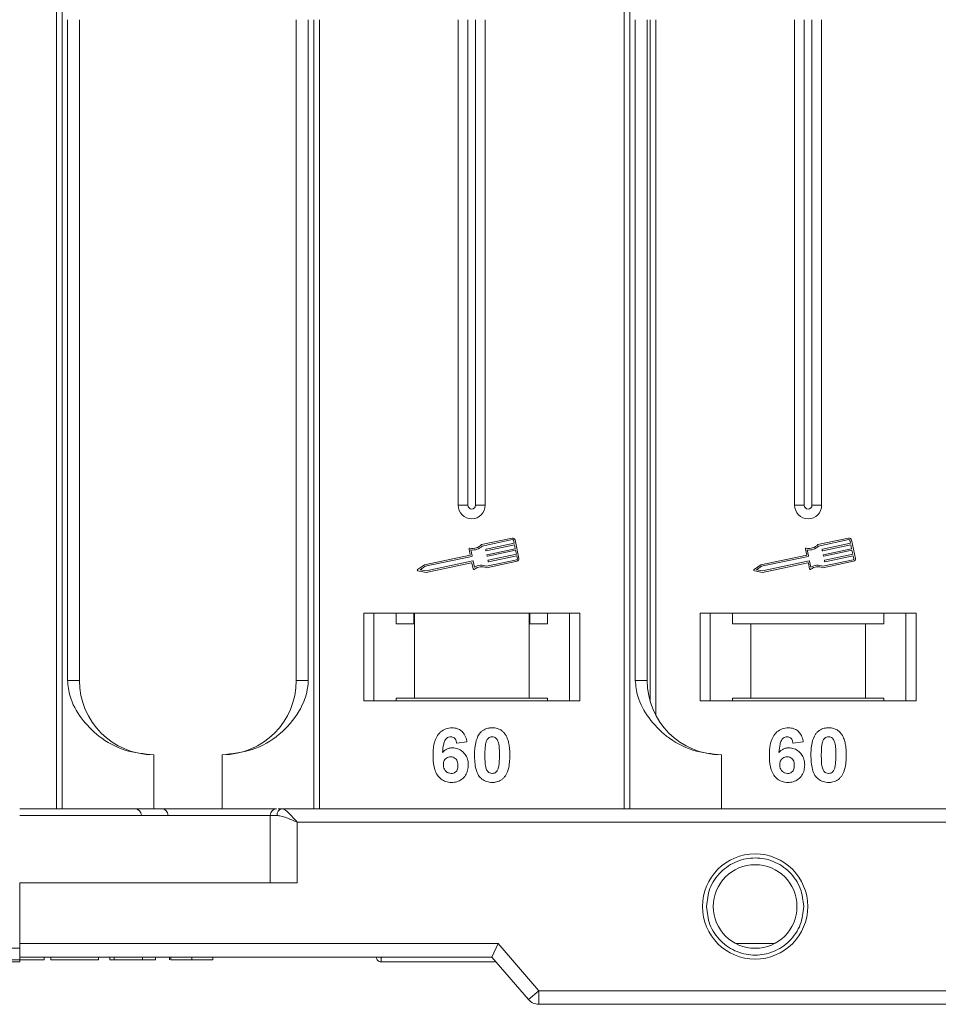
# Model space of a CAD drawing. Header units: millimetres. Extents: x 506 to 1981, y 649 to 1682.
# Tile 22 of 86: x 1280 to 1348, y 882 to 955. Entities that reach past the tile are written whole.
import ezdxf

# ---------------------------------------------------------------- set-up
doc = ezdxf.new("R2010")
doc.units = ezdxf.units.MM

msp = doc.modelspace()

# ---------------------------------------------------------------- linework, layer by layer
at = {"color": 7, "linetype": 'Continuous', "lineweight": 15}
for p, q in [((1282.38, 1013.119), (1282.38, 954.619)), ((1282.799, 954.619), (1282.799, 1013.119)), ((1324.45, 1013.119), (1324.45, 954.619)), ((1324.869, 954.619), (1324.869, 1013.119)), ((1282.38, 954.619), (1282.38, 896.119)), ((1282.799, 896.119), (1282.799, 954.619)), ((1283.206, 954.619), (1283.206, 905.619)), ((1284.091, 905.619), (1284.091, 954.619)), ((1300.162, 954.619), (1300.162, 905.619)), ((1301.047, 905.619), (1301.047, 954.619)), ((1301.455, 954.619), (1301.455, 896.119)), ((1301.874, 896.119), (1301.874, 954.619)), ((1312.162, 954.619), (1312.162, 918.619)), ((1312.877, 954.619), (1312.877, 918.619)), ((1313.447, 918.619), (1313.447, 954.619)), ((1314.162, 918.619), (1314.162, 954.619)), ((1324.45, 954.619), (1324.45, 896.119)), ((1324.869, 896.119), (1324.869, 954.619)), ((1325.277, 954.619), (1325.277, 905.619)), ((1326.162, 905.619), (1326.162, 954.619)), ((1326.384, 954.619), (1326.384, 904.071)), ((1326.803, 903.041), (1326.803, 954.619)), ((1337.091, 954.619), (1337.091, 918.619)), ((1337.806, 954.619), (1337.806, 918.619)), ((1338.376, 918.619), (1338.376, 954.619)), ((1339.091, 918.619), (1339.091, 954.619)), ((1312.877, 918.619), (1312.162, 918.619)), ((1314.162, 918.619), (1313.447, 918.619)), ((1337.806, 918.619), (1337.091, 918.619)), ((1339.091, 918.619), (1338.376, 918.619)), ((1316.158, 916.186), (1313.88, 915.704)), ((1341.088, 916.186), (1338.809, 915.704)), ((1316.183, 916.071), (1313.94, 915.597)), ((1314.218, 915.356), (1316.301, 915.796)), ((1316.325, 915.681), (1314.242, 915.241)), ((1316.301, 915.796), (1316.252, 916.025)), ((1316.386, 915.393), (1316.325, 915.681)), ((1316.658, 914.671), (1316.367, 916.05)), ((1341.112, 916.071), (1338.869, 915.597)), ((1339.148, 915.356), (1341.23, 915.796)), ((1341.255, 915.681), (1339.172, 915.241)), ((1341.23, 915.796), (1341.182, 916.025)), ((1341.315, 915.393), (1341.255, 915.681)), ((1341.588, 914.671), (1341.297, 916.05)), ((1313.051, 914.929), (1309.653, 914.211)), ((1313.162, 914.832), (1309.701, 914.101)), ((1312.958, 915.373), (1313.051, 914.929)), ((1313.091, 915.311), (1313.185, 914.867)), ((1314.208, 915.263), (1314.196, 915.321)), ((1314.293, 914.861), (1314.281, 914.919)), ((1314.303, 914.953), (1316.386, 915.393)), ((1316.41, 915.278), (1314.327, 914.838)), ((1314.388, 914.551), (1316.471, 914.991)), ((1316.495, 914.876), (1314.412, 914.436)), ((1316.471, 914.991), (1316.41, 915.278)), ((1316.544, 914.646), (1316.495, 914.876)), ((1337.981, 914.929), (1334.582, 914.211)), ((1338.091, 914.832), (1334.63, 914.101)), ((1337.887, 915.373), (1337.981, 914.929)), ((1338.02, 915.311), (1338.114, 914.867)), ((1339.137, 915.263), (1339.125, 915.321)), ((1339.222, 914.861), (1339.21, 914.919)), ((1339.233, 914.953), (1341.315, 915.393)), ((1341.34, 915.278), (1339.257, 914.838)), ((1339.318, 914.551), (1341.4, 914.991)), ((1341.424, 914.876), (1339.342, 914.436)), ((1341.4, 914.991), (1341.34, 915.278)), ((1341.473, 914.646), (1341.424, 914.876)), ((1309.653, 914.211), (1309.151, 913.86)), ((1309.701, 914.101), (1309.331, 913.843)), ((1309.773, 913.756), (1313.235, 914.488)), ((1309.774, 913.636), (1313.144, 914.348)), ((1313.179, 914.326), (1313.267, 913.91)), ((1313.27, 914.465), (1313.363, 914.021)), ((1314.244, 913.981), (1316.523, 914.462)), ((1314.256, 914.103), (1316.498, 914.577)), ((1314.378, 914.459), (1314.366, 914.516)), ((1334.582, 914.211), (1334.08, 913.86)), ((1334.63, 914.101), (1334.261, 913.843)), ((1334.703, 913.756), (1338.164, 914.488)), ((1334.704, 913.636), (1338.074, 914.348)), ((1338.108, 914.326), (1338.196, 913.91)), ((1338.199, 914.465), (1338.293, 914.021)), ((1339.173, 913.981), (1341.452, 914.462)), ((1339.185, 914.103), (1341.428, 914.577)), ((1339.307, 914.459), (1339.295, 914.516)), ((1309.173, 913.754), (1309.774, 913.636)), ((1309.331, 913.843), (1309.773, 913.756)), ((1334.103, 913.754), (1334.704, 913.636)), ((1334.261, 913.843), (1334.703, 913.756)), ((1321.162, 910.619), (1305.162, 910.619)), ((1305.162, 910.619), (1305.162, 904.119)), ((1305.912, 904.119), (1305.912, 910.619)), ((1307.548, 910.619), (1307.548, 909.819)), ((1308.866, 909.819), (1308.866, 910.619)), ((1308.912, 910.619), (1308.912, 904.319)), ((1317.412, 904.319), (1317.412, 910.619)), ((1317.458, 910.619), (1317.458, 909.819)), ((1318.776, 909.819), (1318.776, 910.619)), ((1320.412, 910.619), (1320.412, 904.119)), ((1321.162, 904.119), (1321.162, 910.619)), ((1346.091, 910.619), (1330.091, 910.619)), ((1330.091, 910.619), (1330.091, 904.119)), ((1330.841, 904.119), (1330.841, 910.619)), ((1332.478, 910.619), (1332.478, 909.819)), ((1343.705, 909.819), (1343.705, 910.619)), ((1345.341, 910.619), (1345.341, 904.119)), ((1346.091, 904.119), (1346.091, 910.619)), ((1307.548, 909.819), (1308.866, 909.819)), ((1317.458, 909.819), (1318.776, 909.819)), ((1332.478, 909.819), (1333.841, 909.819)), ((1333.841, 909.819), (1333.841, 904.319)), ((1333.841, 909.819), (1342.341, 909.819)), ((1342.341, 904.319), (1342.341, 909.819)), ((1342.341, 909.819), (1343.705, 909.819)), ((1283.206, 905.619), (1284.091, 905.619)), ((1300.162, 905.619), (1301.047, 905.619)), ((1325.277, 905.619), (1326.162, 905.619)), ((1305.162, 904.119), (1321.162, 904.119)), ((1308.912, 904.319), (1307.548, 904.319)), ((1307.548, 904.119), (1307.548, 904.319)), ((1308.912, 904.319), (1317.412, 904.319)), ((1318.776, 904.319), (1317.412, 904.319)), ((1318.776, 904.319), (1318.776, 904.119)), ((1330.091, 904.119), (1346.091, 904.119)), ((1333.841, 904.319), (1332.478, 904.319)), ((1332.478, 904.119), (1332.478, 904.319)), ((1333.841, 904.319), (1342.341, 904.319)), ((1343.705, 904.319), (1342.341, 904.319)), ((1343.705, 904.319), (1343.705, 904.119)), ((1312.803, 901.075), (1312.034, 900.991)), ((1337.732, 901.075), (1336.963, 900.991)), ((1289.591, 900.119), (1289.591, 896.119)), ((1294.662, 896.119), (1294.662, 900.119)), ((1331.662, 900.119), (1331.662, 896.119)), ((1294.662, 896.119), (1298.652, 896.119)), ((1370.662, 896.119), (1299.107, 896.119)), ((1279.662, 895.619), (1298.225, 895.619)), ((1298.225, 895.619), (1298.225, 890.619)), ((1298.734, 895.619), (1298.225, 895.619)), ((1300.225, 890.619), (1300.225, 895.119)), ((1300.225, 895.119), (1370.662, 895.119)), ((1279.662, 886.119), (1279.662, 890.619)), ((1279.662, 890.619), (1300.225, 890.619)), ((1264.234, 885.769), (1279.662, 885.769)), ((1315.122, 886.119), (1279.662, 886.119)), ((1279.662, 885.769), (1279.662, 886.119)), ((1314.662, 885.119), (1315.122, 886.119)), ((1318.122, 882.619), (1315.122, 886.119)), ((1335.593, 886.119), (1332.731, 886.119)), ((1279.662, 885.119), (1314.662, 885.119)), ((1279.662, 885.119), (1306.091, 885.119)), ((1281.463, 885.119), (1281.463, 884.919)), ((1281.976, 884.919), (1281.976, 885.119)), ((1281.976, 884.919), (1285.502, 884.919)), ((1285.502, 885.119), (1285.502, 884.919)), ((1286.335, 885.119), (1286.335, 884.919)), ((1286.335, 884.919), (1286.656, 884.919)), ((1286.656, 885.119), (1286.656, 884.919)), ((1286.656, 884.919), (1288.771, 884.919)), ((1288.771, 884.919), (1288.771, 885.119)), ((1288.771, 884.919), (1289.732, 884.919)), ((1289.732, 885.119), (1289.732, 884.919)), ((1290.758, 885.119), (1290.758, 884.919)), ((1290.867, 885.119), (1290.867, 884.919)), ((1292.419, 885.119), (1292.419, 884.919)), ((1293.963, 885.119), (1293.963, 884.919)), ((1306.441, 884.769), (1306.441, 884.769)), ((1314.662, 885.119), (1317.363, 881.968)), ((1317.363, 881.968), (1318.122, 882.619)), ((1370.662, 882.619), (1318.122, 882.619)), ((1318.122, 882.619), (1318.122, 881.619)), ((1318.122, 881.619), (1370.662, 881.619))]:
    msp.add_line(p, q, dxfattribs=at)
for radius in [3.9, 3.1]:
    msp.add_circle((1334.162, 888.869), radius, dxfattribs=at)
for centre, radius, start, end in [((1313.162, 918.619), 1, 180, 0), ((1313.162, 918.619), 0.285, 180, 0), ((1338.091, 918.619), 1, 180, 0), ((1338.091, 918.619), 0.285, 180, 0), ((1316.195, 916.013), 0.176, 11.9297, 101.9297), ((1341.124, 916.013), 0.176, 11.9297, 101.9297), ((1313.015, 915.386), 0.0587, 76.41469, 191.9297), ((1313.234, 916.291), 0.873, 256.41469, 317.74736), ((1313.234, 916.291), 0.99, 261.69305, 315.48899), ((1316.195, 916.013), 0.0587, 11.9297, 101.9297), ((1337.945, 915.386), 0.0587, 76.41469, 191.9297), ((1338.163, 916.291), 0.873, 256.41469, 317.74736), ((1338.163, 916.291), 0.99, 261.69305, 315.48899), ((1341.124, 916.013), 0.0587, 11.9297, 101.9297), ((1313.156, 914.861), 0.0294, 281.9297, 11.9297), ((1314.224, 915.327), 0.0294, 101.9297, 191.9297), ((1314.236, 915.269), 0.0294, 191.9297, 281.9297), ((1314.309, 914.925), 0.0294, 101.9297, 191.9297), ((1314.321, 914.867), 0.0294, 191.9297, 281.9297), ((1338.085, 914.861), 0.0294, 281.9297, 11.9297), ((1339.154, 915.327), 0.0294, 101.9297, 191.9297), ((1339.166, 915.269), 0.0294, 191.9297, 281.9297), ((1339.239, 914.925), 0.0294, 101.9297, 191.9297), ((1339.251, 914.867), 0.0294, 191.9297, 281.9297), ((1313.15, 914.32), 0.0294, 11.9297, 101.9297), ((1313.241, 914.459), 0.0294, 11.9297, 101.9297), ((1313.891, 913.183), 0.873, 66.11204, 127.44471), ((1313.891, 913.183), 0.99, 68.37041, 122.16635), ((1314.394, 914.522), 0.0294, 101.9297, 191.9297), ((1314.406, 914.465), 0.0294, 191.9297, 281.9297), ((1316.486, 914.634), 0.0587, 281.9297, 11.9297), ((1316.486, 914.634), 0.176, 281.9297, 11.9297), ((1338.08, 914.32), 0.0294, 11.9297, 101.9297), ((1338.17, 914.459), 0.0294, 11.9297, 101.9297), ((1338.82, 913.183), 0.873, 66.11204, 127.44471), ((1338.82, 913.183), 0.99, 68.37041, 122.16635), ((1339.324, 914.522), 0.0294, 101.9297, 191.9297), ((1339.336, 914.465), 0.0294, 191.9297, 281.9297), ((1341.416, 914.634), 0.0587, 281.9297, 11.9297), ((1341.416, 914.634), 0.176, 281.9297, 11.9297), ((1309.184, 913.812), 0.0587, 124.95116, 258.90824), ((1313.324, 913.922), 0.0587, 191.9297, 307.44471), ((1334.114, 913.812), 0.0587, 124.95116, 258.90824), ((1338.254, 913.922), 0.0587, 191.9297, 307.44471), ((1289.591, 905.619), 5.5, 180, 270), ((1294.662, 905.619), 5.5, 270, 0), ((1331.662, 905.619), 5.5, 180, 270), ((1288.18, 895.619), 0.5, 0, 90), ((1290.163, 895.619), 0.5, 0, 90), ((1298.725, 895.619), 0.5, 90, 180), ((1299.181, 895.674), 0.451, 99.5202, 187.08135), ((1306.441, 885.119), 0.35, 180.00041, 270.00191), ((1318.122, 882.619), 1, 220.60129, 270)]:
    msp.add_arc(centre, radius, start, end, dxfattribs=at)
for points, knots in [([(1283.206, 905.619), (1283.25, 905.228), (1283.361, 904.23), (1284.184, 902.775), (1285.554, 901.363), (1287.42, 900.326), (1288.87, 900.188), (1289.591, 900.119)], [0, 0, 0, 0, 0.125713, 0.321276, 0.524466, 0.763484, 1, 1, 1, 1]), ([(1294.662, 900.119), (1295.422, 900.195), (1296.942, 900.348), (1298.964, 901.538), (1300.296, 903.088), (1300.956, 904.533), (1301.023, 905.325), (1301.047, 905.619)], [0, 0, 0, 0, 0.249096, 0.498243, 0.745205, 0.90541, 1, 1, 1, 1]), ([(1325.277, 905.619), (1325.32, 905.228), (1325.431, 904.23), (1326.255, 902.775), (1327.625, 901.363), (1329.49, 900.326), (1330.941, 900.188), (1331.662, 900.119)], [0, 0, 0, 0, 0.125713, 0.321276, 0.524466, 0.763484, 1, 1, 1, 1]), ([(1310.29, 900.065), (1310.293, 900.198), (1310.302, 900.6), (1310.392, 901.156), (1310.671, 901.664), (1311.017, 901.967), (1311.387, 902.105), (1311.621, 902.115), (1311.705, 902.119)], [0, 0, 0, 0, 0.142337, 0.429127, 0.589943, 0.751205, 0.909895, 1, 1, 1, 1]), ([(1311.705, 902.119), (1311.841, 902.108), (1312.087, 902.089), (1312.4, 901.905), (1312.641, 901.628), (1312.757, 901.331), (1312.793, 901.132), (1312.803, 901.075)], [0, 0, 0, 0, 0.242691, 0.439002, 0.635006, 0.895059, 1, 1, 1, 1]), ([(1313.367, 900.1), (1313.369, 900.233), (1313.374, 900.536), (1313.447, 901.064), (1313.588, 901.484), (1313.746, 901.69), (1313.763, 901.713)], [0, 0, 0, 0, 0.237381, 0.538918, 0.949082, 1, 1, 1, 1]), ([(1313.763, 901.713), (1313.807, 901.763), (1313.897, 901.865), (1314.066, 901.98), (1314.255, 902.063), (1314.424, 902.101), (1314.566, 902.116), (1314.638, 902.118), (1314.675, 902.119)], [0, 0, 0, 0, 0.193776, 0.3936, 0.587864, 0.788908, 0.894169, 1, 1, 1, 1]), ([(1314.675, 902.119), (1314.742, 902.117), (1314.876, 902.112), (1315.074, 902.068), (1315.265, 901.991), (1315.41, 901.892), (1315.517, 901.794), (1315.565, 901.737), (1315.59, 901.708)], [0, 0, 0, 0, 0.192627, 0.388684, 0.582013, 0.783201, 0.891038, 1, 1, 1, 1]), ([(1315.59, 901.708), (1315.629, 901.654), (1315.709, 901.544), (1315.814, 901.312), (1315.904, 901.017), (1315.954, 900.686), (1315.979, 900.376), (1315.981, 900.187), (1315.982, 900.092)], [0, 0, 0, 0, 0.118432, 0.239329, 0.449434, 0.664178, 0.83182, 1, 1, 1, 1]), ([(1335.22, 900.065), (1335.223, 900.198), (1335.231, 900.6), (1335.322, 901.156), (1335.6, 901.664), (1335.947, 901.967), (1336.317, 902.105), (1336.55, 902.115), (1336.635, 902.119)], [0, 0, 0, 0, 0.142337, 0.429127, 0.589943, 0.751205, 0.909895, 1, 1, 1, 1]), ([(1336.635, 902.119), (1336.771, 902.108), (1337.017, 902.089), (1337.329, 901.905), (1337.57, 901.628), (1337.686, 901.331), (1337.722, 901.132), (1337.732, 901.075)], [0, 0, 0, 0, 0.2426908, 0.4390024, 0.635006, 0.8950587, 1, 1, 1, 1]), ([(1338.297, 900.1), (1338.299, 900.233), (1338.304, 900.536), (1338.376, 901.064), (1338.517, 901.484), (1338.675, 901.69), (1338.692, 901.713)], [0, 0, 0, 0, 0.237381, 0.538918, 0.949082, 1, 1, 1, 1]), ([(1338.692, 901.713), (1338.737, 901.763), (1338.827, 901.865), (1338.996, 901.98), (1339.184, 902.063), (1339.354, 902.101), (1339.495, 902.116), (1339.568, 902.118), (1339.604, 902.119)], [0, 0, 0, 0, 0.193776, 0.3936, 0.587864, 0.788908, 0.894169, 1, 1, 1, 1]), ([(1339.604, 902.119), (1339.671, 902.117), (1339.806, 902.112), (1340.004, 902.068), (1340.194, 901.991), (1340.339, 901.892), (1340.446, 901.794), (1340.495, 901.737), (1340.519, 901.708)], [0, 0, 0, 0, 0.192627, 0.388684, 0.582013, 0.783201, 0.891038, 1, 1, 1, 1]), ([(1340.519, 901.708), (1340.559, 901.654), (1340.638, 901.544), (1340.744, 901.312), (1340.833, 901.017), (1340.883, 900.686), (1340.908, 900.376), (1340.911, 900.187), (1340.912, 900.092)], [0, 0, 0, 0, 0.118432, 0.239329, 0.449434, 0.664178, 0.83182, 1, 1, 1, 1]), ([(1311.607, 901.452), (1311.553, 901.447), (1311.444, 901.436), (1311.292, 901.336), (1311.15, 901.164), (1311.042, 900.802), (1311.018, 900.502), (1311.001, 900.297)], [0, 0, 0, 0, 0.112049, 0.22438, 0.370115, 0.570276, 1, 1, 1, 1]), ([(1312.034, 900.991), (1312.021, 901.068), (1312.002, 901.19), (1311.911, 901.335), (1311.806, 901.416), (1311.698, 901.448), (1311.632, 901.451), (1311.607, 901.452)], [0, 0, 0, 0, 0.33384, 0.524547, 0.716372, 0.891824, 1, 1, 1, 1]), ([(1314.136, 900.092), (1314.137, 900.158), (1314.138, 900.292), (1314.144, 900.473), (1314.154, 900.634), (1314.168, 900.777), (1314.186, 900.92), (1314.21, 901.013), (1314.222, 901.06)], [0, 0, 0, 0, 0.20527, 0.410616, 0.557148, 0.703844, 0.851475, 1, 1, 1, 1]), ([(1314.222, 901.06), (1314.246, 901.129), (1314.284, 901.241), (1314.392, 901.367), (1314.516, 901.433), (1314.615, 901.45), (1314.668, 901.452), (1314.675, 901.452)], [0, 0, 0, 0, 0.334804, 0.542561, 0.750382, 0.970721, 1, 1, 1, 1]), ([(1314.675, 901.452), (1314.732, 901.446), (1314.833, 901.436), (1314.962, 901.362), (1315.072, 901.221), (1315.172, 900.95), (1315.208, 900.554), (1315.212, 900.247), (1315.213, 900.092)], [0, 0, 0, 0, 0.105646, 0.186221, 0.267042, 0.431541, 0.712708, 1, 1, 1, 1]), ([(1336.536, 901.452), (1336.482, 901.447), (1336.374, 901.436), (1336.222, 901.336), (1336.08, 901.164), (1335.971, 900.802), (1335.947, 900.502), (1335.93, 900.297)], [0, 0, 0, 0, 0.112049, 0.22438, 0.370115, 0.570276, 1, 1, 1, 1]), ([(1336.963, 900.991), (1336.951, 901.068), (1336.931, 901.19), (1336.841, 901.335), (1336.735, 901.416), (1336.627, 901.448), (1336.561, 901.451), (1336.536, 901.452)], [0, 0, 0, 0, 0.33384, 0.524547, 0.716372, 0.891824, 1, 1, 1, 1]), ([(1339.066, 900.092), (1339.066, 900.158), (1339.067, 900.292), (1339.073, 900.473), (1339.083, 900.634), (1339.097, 900.777), (1339.116, 900.92), (1339.14, 901.013), (1339.152, 901.06)], [0, 0, 0, 0, 0.20527, 0.410616, 0.557148, 0.703844, 0.851475, 1, 1, 1, 1]), ([(1339.152, 901.06), (1339.175, 901.129), (1339.213, 901.241), (1339.321, 901.367), (1339.445, 901.433), (1339.544, 901.45), (1339.598, 901.452), (1339.604, 901.452)], [0, 0, 0, 0, 0.334804, 0.542561, 0.750382, 0.970721, 1, 1, 1, 1]), ([(1339.604, 901.452), (1339.662, 901.446), (1339.763, 901.436), (1339.891, 901.362), (1340.002, 901.221), (1340.101, 900.95), (1340.138, 900.554), (1340.141, 900.247), (1340.143, 900.092)], [0, 0, 0, 0, 0.105646, 0.186221, 0.267042, 0.431541, 0.712708, 1, 1, 1, 1]), ([(1311.001, 900.297), (1311.047, 900.345), (1311.142, 900.443), (1311.287, 900.535), (1311.414, 900.584), (1311.513, 900.612), (1311.617, 900.628), (1311.688, 900.631), (1311.724, 900.632)], [0, 0, 0, 0, 0.2436536, 0.4957602, 0.6178923, 0.7415029, 0.8700251, 1, 1, 1, 1]), ([(1311.724, 900.632), (1311.859, 900.619), (1312.132, 900.595), (1312.48, 900.379), (1312.746, 900.077), (1312.887, 899.724), (1312.9, 899.481), (1312.906, 899.372)], [0, 0, 0, 0, 0.210216, 0.421975, 0.620016, 0.831037, 1, 1, 1, 1]), ([(1314.675, 898.068), (1314.54, 898.078), (1314.268, 898.098), (1313.914, 898.296), (1313.626, 898.61), (1313.392, 899.221), (1313.377, 899.741), (1313.367, 900.1)], [0, 0, 0, 0, 0.147528, 0.296569, 0.43214, 0.608737, 1, 1, 1, 1]), ([(1314.675, 898.734), (1314.607, 898.742), (1314.497, 898.755), (1314.368, 898.842), (1314.265, 898.992), (1314.172, 899.264), (1314.142, 899.654), (1314.138, 899.945), (1314.136, 900.092)], [0, 0, 0, 0, 0.125351, 0.202197, 0.279182, 0.459742, 0.727968, 1, 1, 1, 1]), ([(1315.213, 900.092), (1315.213, 900.025), (1315.212, 899.892), (1315.206, 899.711), (1315.196, 899.55), (1315.182, 899.408), (1315.163, 899.266), (1315.139, 899.173), (1315.128, 899.127)], [0, 0, 0, 0, 0.205942, 0.411959, 0.558149, 0.704502, 0.851801, 1, 1, 1, 1]), ([(1315.982, 900.092), (1315.98, 899.958), (1315.975, 899.655), (1315.905, 899.135), (1315.767, 898.712), (1315.609, 898.504), (1315.587, 898.474)], [0, 0, 0, 0, 0.236629, 0.537361, 0.932986, 1, 1, 1, 1]), ([(1335.93, 900.297), (1335.977, 900.345), (1336.071, 900.443), (1336.217, 900.535), (1336.344, 900.584), (1336.443, 900.612), (1336.547, 900.628), (1336.618, 900.631), (1336.653, 900.632)], [0, 0, 0, 0, 0.243654, 0.49576, 0.617892, 0.741503, 0.870025, 1, 1, 1, 1]), ([(1336.653, 900.632), (1336.789, 900.619), (1337.061, 900.595), (1337.409, 900.379), (1337.675, 900.077), (1337.817, 899.724), (1337.829, 899.481), (1337.835, 899.372)], [0, 0, 0, 0, 0.210216, 0.421975, 0.620016, 0.831037, 1, 1, 1, 1]), ([(1339.604, 898.068), (1339.469, 898.078), (1339.197, 898.098), (1338.843, 898.296), (1338.555, 898.61), (1338.322, 899.221), (1338.307, 899.741), (1338.297, 900.1)], [0, 0, 0, 0, 0.147528, 0.296569, 0.43214, 0.608737, 1, 1, 1, 1]), ([(1339.604, 898.734), (1339.536, 898.742), (1339.426, 898.755), (1339.297, 898.842), (1339.194, 898.992), (1339.101, 899.264), (1339.072, 899.654), (1339.068, 899.945), (1339.066, 900.092)], [0, 0, 0, 0, 0.125351, 0.202197, 0.279182, 0.459742, 0.727968, 1, 1, 1, 1]), ([(1340.143, 900.092), (1340.142, 900.025), (1340.141, 899.892), (1340.135, 899.711), (1340.125, 899.55), (1340.111, 899.408), (1340.093, 899.266), (1340.069, 899.173), (1340.057, 899.127)], [0, 0, 0, 0, 0.205942, 0.411959, 0.558149, 0.704502, 0.851801, 1, 1, 1, 1]), ([(1340.912, 900.092), (1340.91, 899.958), (1340.905, 899.655), (1340.834, 899.135), (1340.696, 898.712), (1340.539, 898.504), (1340.516, 898.474)], [0, 0, 0, 0, 0.236629, 0.537361, 0.932986, 1, 1, 1, 1]), ([(1311.648, 898.068), (1311.512, 898.078), (1311.241, 898.1), (1310.881, 898.301), (1310.589, 898.606), (1310.349, 899.142), (1310.294, 899.652), (1310.291, 900.007), (1310.29, 900.065)], [0, 0, 0, 0, 0.148269, 0.297647, 0.442421, 0.607851, 0.935658, 1, 1, 1, 1]), ([(1311.059, 899.39), (1311.064, 899.472), (1311.072, 899.608), (1311.163, 899.778), (1311.286, 899.886), (1311.434, 899.955), (1311.542, 899.962), (1311.594, 899.965)], [0, 0, 0, 0, 0.2767209, 0.4568705, 0.6370074, 0.8240683, 1, 1, 1, 1]), ([(1311.632, 898.734), (1311.565, 898.741), (1311.428, 898.756), (1311.252, 898.873), (1311.126, 899.03), (1311.068, 899.213), (1311.062, 899.332), (1311.059, 899.39)], [0, 0, 0, 0, 0.207905, 0.419981, 0.630626, 0.821735, 1, 1, 1, 1]), ([(1311.594, 899.965), (1311.662, 899.96), (1311.787, 899.95), (1311.947, 899.856), (1312.066, 899.72), (1312.128, 899.536), (1312.133, 899.403), (1312.136, 899.333)], [0, 0, 0, 0, 0.2137567, 0.3949441, 0.5765849, 0.7773109, 1, 1, 1, 1]), ([(1312.906, 899.372), (1312.898, 899.238), (1312.882, 898.968), (1312.716, 898.586), (1312.431, 898.287), (1312.058, 898.096), (1311.785, 898.077), (1311.648, 898.068)], [0, 0, 0, 0, 0.197831, 0.3973, 0.59891, 0.798741, 1, 1, 1, 1]), ([(1336.577, 898.068), (1336.442, 898.078), (1336.17, 898.1), (1335.81, 898.301), (1335.519, 898.606), (1335.278, 899.142), (1335.224, 899.652), (1335.22, 900.007), (1335.22, 900.065)], [0, 0, 0, 0, 0.148269, 0.297647, 0.442421, 0.607851, 0.935658, 1, 1, 1, 1]), ([(1335.989, 899.39), (1335.994, 899.472), (1336.002, 899.608), (1336.093, 899.778), (1336.215, 899.886), (1336.364, 899.955), (1336.471, 899.962), (1336.523, 899.965)], [0, 0, 0, 0, 0.276721, 0.45687, 0.637007, 0.824068, 1, 1, 1, 1]), ([(1336.562, 898.734), (1336.494, 898.741), (1336.357, 898.756), (1336.182, 898.873), (1336.055, 899.03), (1335.997, 899.213), (1335.992, 899.332), (1335.989, 899.39)], [0, 0, 0, 0, 0.207905, 0.419981, 0.630626, 0.821735, 1, 1, 1, 1]), ([(1336.523, 899.965), (1336.591, 899.96), (1336.716, 899.95), (1336.876, 899.856), (1336.996, 899.72), (1337.058, 899.536), (1337.063, 899.403), (1337.066, 899.333)], [0, 0, 0, 0, 0.213757, 0.394944, 0.576585, 0.777311, 1, 1, 1, 1]), ([(1337.835, 899.372), (1337.827, 899.238), (1337.812, 898.968), (1337.646, 898.586), (1337.361, 898.287), (1336.987, 898.096), (1336.714, 898.077), (1336.577, 898.068)], [0, 0, 0, 0, 0.197831, 0.3973, 0.59891, 0.798741, 1, 1, 1, 1]), ([(1312.136, 899.333), (1312.132, 899.247), (1312.126, 899.109), (1312.053, 898.93), (1311.942, 898.821), (1311.798, 898.748), (1311.691, 898.739), (1311.632, 898.734)], [0, 0, 0, 0, 0.2886974, 0.4635526, 0.6399417, 0.8018084, 1, 1, 1, 1]), ([(1315.128, 899.127), (1315.104, 899.058), (1315.066, 898.946), (1314.959, 898.821), (1314.837, 898.755), (1314.738, 898.737), (1314.683, 898.735), (1314.675, 898.734)], [0, 0, 0, 0, 0.3336776, 0.5404125, 0.7472639, 0.9612091, 1, 1, 1, 1]), ([(1337.066, 899.333), (1337.062, 899.247), (1337.055, 899.109), (1336.982, 898.93), (1336.872, 898.821), (1336.728, 898.748), (1336.621, 898.739), (1336.562, 898.734)], [0, 0, 0, 0, 0.2886974, 0.4635526, 0.6399417, 0.8018084, 1, 1, 1, 1]), ([(1340.057, 899.127), (1340.034, 899.058), (1339.996, 898.946), (1339.888, 898.821), (1339.766, 898.755), (1339.667, 898.737), (1339.613, 898.735), (1339.604, 898.734)], [0, 0, 0, 0, 0.3336776, 0.5404125, 0.7472639, 0.9612091, 1, 1, 1, 1]), ([(1315.587, 898.474), (1315.542, 898.424), (1315.452, 898.322), (1315.283, 898.206), (1315.095, 898.123), (1314.925, 898.085), (1314.784, 898.07), (1314.711, 898.068), (1314.675, 898.068)], [0, 0, 0, 0, 0.193769, 0.393564, 0.587886, 0.789131, 0.894283, 1, 1, 1, 1]), ([(1340.516, 898.474), (1340.472, 898.424), (1340.382, 898.322), (1340.213, 898.206), (1340.024, 898.123), (1339.855, 898.085), (1339.713, 898.07), (1339.641, 898.068), (1339.604, 898.068)], [0, 0, 0, 0, 0.193769, 0.393564, 0.587886, 0.789131, 0.894283, 1, 1, 1, 1]), ([(1298.477, 896.119), (1298.226, 896.119), (1297.085, 896.119), (1294.859, 896.119), (1291.551, 896.119), (1287.811, 896.119), (1283.728, 896.119), (1281.004, 896.119), (1279.662, 896.119)], [0, 0, 0, 0, 0.046784, 0.213122, 0.379487, 0.592262, 0.799244, 1, 1, 1, 1]), ([(1299.107, 896.119), (1298.99, 896.119), (1298.864, 896.119), (1298.829, 896.119), (1298.827, 896.119)], [0, 0, 0, 0, 0.93147, 1, 1, 1, 1]), ([(1299.107, 896.119), (1299.175, 896.102), (1299.319, 896.066), (1299.598, 895.816), (1299.907, 895.486), (1300.119, 895.241), (1300.225, 895.119)], [0, 0, 0, 0, 0.23435, 0.498195, 0.748869, 1, 1, 1, 1]), ([(1298.734, 895.619), (1298.829, 895.609), (1299.038, 895.587), (1299.537, 895.416), (1299.955, 895.235), (1300.225, 895.119)], [0, 0, 0, 0, 0.227072, 0.501587, 1, 1, 1, 1]), ([(1330.562, 888.869), (1330.61, 889.322), (1330.685, 890.021), (1331.133, 890.86), (1331.598, 891.432), (1332.171, 891.9), (1333.01, 892.334), (1334.162, 892.556), (1335.314, 892.334), (1336.153, 891.9), (1336.725, 891.432), (1337.191, 890.86), (1337.639, 890.021), (1337.714, 889.322), (1337.762, 888.869)], [0, 0, 0, 0, 0.119721, 0.184837, 0.25, 0.315115, 0.380279, 0.5, 0.619721, 0.684837, 0.75, 0.815115, 0.880279, 1, 1, 1, 1]), ([(1337.762, 888.869), (1337.714, 888.416), (1337.639, 887.717), (1337.191, 886.878), (1336.726, 886.306), (1336.153, 885.838), (1335.314, 885.404), (1334.162, 885.182), (1333.01, 885.404), (1332.171, 885.838), (1331.599, 886.306), (1331.133, 886.878), (1330.685, 887.717), (1330.61, 888.416), (1330.562, 888.869)], [0, 0, 0, 0, 0.119721, 0.184837, 0.25, 0.315115, 0.380279, 0.5, 0.619721, 0.684837, 0.75, 0.815115, 0.880279, 1, 1, 1, 1]), ([(1279.662, 884.769), (1279.662, 884.78), (1279.662, 884.802), (1279.662, 884.975), (1279.662, 885.228), (1279.662, 885.509), (1279.662, 885.695), (1279.662, 885.769)], [0, 0, 0, 0, 0.2146939, 0.4293877, 0.6440816, 0.8587754, 1, 1, 1, 1]), ([(1263.734, 884.769), (1264.058, 884.769), (1265.321, 884.769), (1267.966, 884.769), (1271.633, 884.769), (1275.658, 884.769), (1278.341, 884.769), (1279.662, 884.769)], [0, 0, 0, 0, 0.068027, 0.265043, 0.51709, 0.762232, 1, 1, 1, 1]), ([(1279.084, 884.919), (1279.218, 884.919), (1279.622, 884.919), (1280.282, 884.919), (1280.903, 884.919), (1281.328, 884.919), (1281.454, 884.919), (1281.462, 884.919), (1281.463, 884.919)], [0, 0, 0, 0, 0.102171, 0.30922, 0.51365, 0.692275, 0.932413, 1, 1, 1, 1]), ([(1290.867, 884.919), (1290.921, 884.919), (1291.029, 884.919), (1291.333, 884.919), (1291.798, 884.919), (1292.185, 884.919), (1292.419, 884.919)], [0, 0, 0, 0, 0.20646, 0.413515, 0.645211, 1, 1, 1, 1]), ([(1292.419, 884.919), (1292.553, 884.919), (1292.857, 884.919), (1293.308, 884.919), (1293.667, 884.919), (1293.922, 884.919), (1293.947, 884.919), (1293.963, 884.919)], [0, 0, 0, 0, 0.155292, 0.353145, 0.543243, 0.704067, 1, 1, 1, 1]), ([(1306.433, 885.119), (1306.435, 885.101), (1306.441, 885.005), (1306.441, 884.894), (1306.442, 884.789), (1306.442, 884.776), (1306.441, 884.769)], [0, 0, 0, 0, 0.079527, 0.42373, 0.683042, 1, 1, 1, 1]), ([(1306.441, 884.769), (1307.752, 884.769), (1310.412, 884.769), (1313.275, 884.769), (1314.759, 884.769), (1314.962, 884.769)], [0, 0, 0, 0, 0.455778, 0.925489, 1, 1, 1, 1])]:
    msp.add_open_spline(points, degree=3, knots=knots, dxfattribs=at)

doc.saveas('drawing.dxf')
